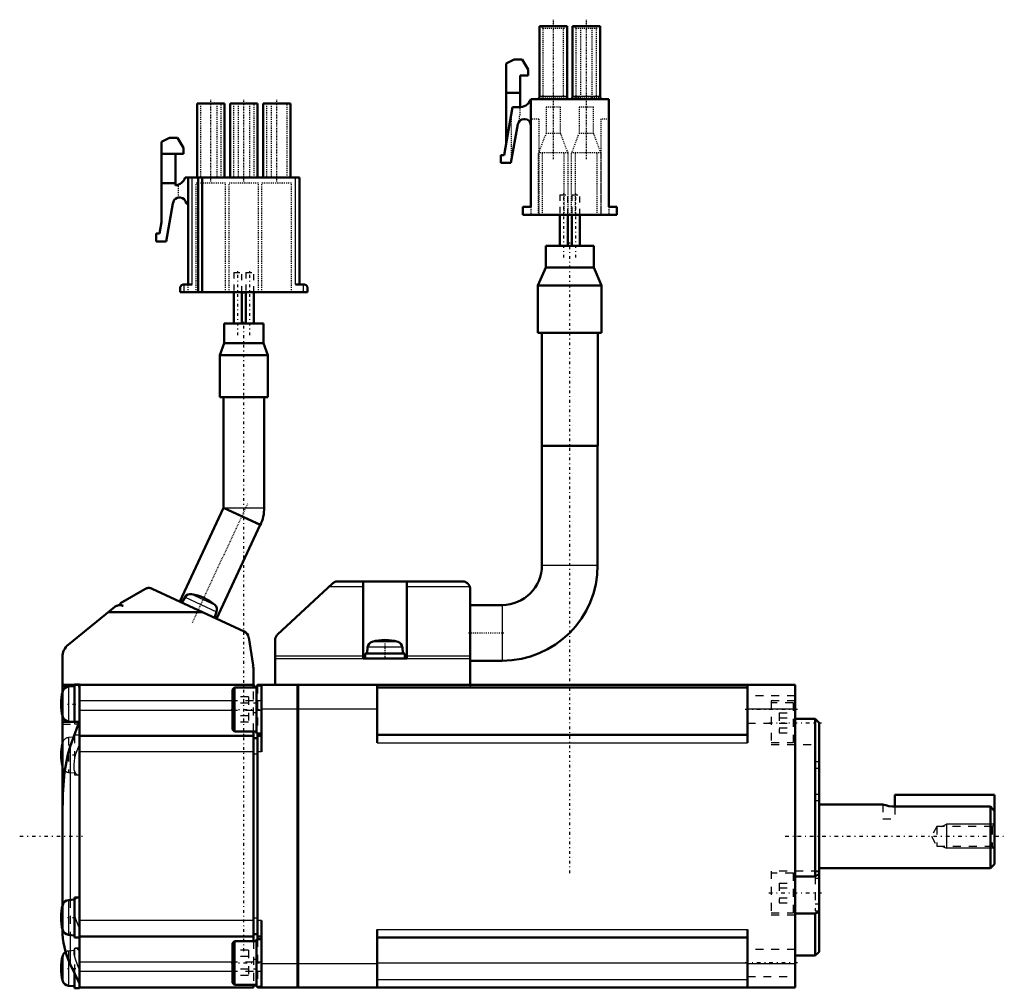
# Model space of a CAD drawing. Header units: millimetres. Extents: x -97 to 26, y -19 to 103.
import ezdxf

# ---------------------------------------------------------------- set-up
doc = ezdxf.new("R2010")
doc.units = ezdxf.units.MM
doc.linetypes.add('Center', pattern=[1.5, 0.45, -0.5, 0.05, -0.5])
doc.linetypes.add('Dashed', pattern=[2, 1, -1])
for name, color, linetype, lineweight in [('2d ConnectionPoints', 7, 'Continuous', 50), ('AM_0', 7, 'Continuous', 50), ('AM_4', 3, 'Continuous', 25), ('AM_5', 3, 'Continuous', 25), ('AM_7', 7, 'Center', 25), ('AM_9', 6, 'Dashed', 25)]:
    doc.layers.add(name, color=color, linetype=linetype, lineweight=lineweight)

# ---------------------------------------------------------------- blocks, each defined once
blk = doc.blocks.new('1_MHMF_Connector_9_Pin_A6_0_in_MSMF012L1S2_0')
at = {"layer": 'AM_0', "ltscale": 0.137076}
for p, q in [((-71.63, 92), (-75.08, 92)), ((-75.08, 92), (-75.08, 82.7)), ((-71.63, 92), (-71.63, 82.7)), ((-67.49, 92), (-70.94, 92)), ((-70.94, 92), (-70.94, 82.7)), ((-67.49, 92), (-67.49, 82.7)), ((-63.35, 92), (-66.8, 92)), ((-66.8, 92), (-66.8, 82.7)), ((-63.35, 92), (-63.35, 82.7)), ((-79.55, 87.2), (-78.55, 87.7)), ((-79.55, 77.12), (-79.55, 87.2)), ((-78.55, 87.7), (-77.55, 87.7)), ((-77.55, 87.7), (-76.8, 86.45)), ((-76.8, 85.7), (-79.55, 85.7)), ((-77.8, 81.71), (-77.8, 85.7)), ((-76.8, 86.45), (-76.8, 85.7)), ((-77.8, 82), (-79.55, 82)), ((-62.22, 82.7), (-76.57, 82.7)), ((-76.22, 69.3), (-76.22, 82.7)), ((-74.97, 68.3), (-74.97, 82.7)), ((-74.47, 68.3), (-74.47, 82.7)), ((-62.22, 69.3), (-62.22, 82.7)), ((-78.13, 79.45), (-78.97, 74.7)), ((-78.05, 79.68), (-78.13, 79.45)), ((-77.22, 80.2), (-77.34, 80.2)), ((-76.22, 79.45), (-76.47, 79.45)), ((-79.8, 75.7), (-79.55, 77.12)), ((-80.22, 75.7), (-79.8, 75.7)), ((-80.22, 74.7), (-80.22, 75.7)), ((-78.97, 74.7), (-80.22, 74.7)), ((-76.72, 69.3), (-75.72, 69.3)), ((-62.72, 69.3), (-61.72, 69.3)), ((-77.22, 68.3), (-77.22, 68.8)), ((-77.22, 68.3), (-61.22, 68.3)), ((-61.22, 68.8), (-61.22, 68.3))]:
    blk.add_line(p, q, dxfattribs=at)
for points in [[(-77.22, 68.8), (-77.21, 68.84), (-77.21, 68.88), (-77.2, 68.93), (-77.19, 68.97), (-77.17, 69.01), (-77.15, 69.05), (-77.13, 69.08), (-77.1, 69.12), (-77.07, 69.15), (-77.04, 69.18), (-77, 69.21), (-76.97, 69.23), (-76.93, 69.25), (-76.89, 69.27), (-76.85, 69.28), (-76.8, 69.29), (-76.76, 69.29), (-76.72, 69.3)], [(-61.72, 69.3), (-61.67, 69.29), (-61.63, 69.29), (-61.59, 69.28), (-61.55, 69.27), (-61.51, 69.25), (-61.47, 69.23), (-61.43, 69.21), (-61.4, 69.18), (-61.36, 69.15), (-61.33, 69.12), (-61.31, 69.08), (-61.28, 69.05), (-61.26, 69.01), (-61.25, 68.97), (-61.23, 68.93), (-61.22, 68.88), (-61.22, 68.84), (-61.22, 68.8)]]:
    blk.add_lwpolyline(points, dxfattribs=at)
for centre, radius, start, end in [((-78.02, 83.25), 1.55, 277.9881, 339.2164), ((-77.34, 79.45), 0.75, 90, 162.056), ((-77.22, 79.45), 0.75, 360, 90)]:
    blk.add_arc(centre, radius, start, end, dxfattribs=at)
at = {"layer": 'AM_4', "ltscale": 0.137076}
for p, q in [((-75.72, 69.3), (-75.72, 82.7)), ((-62.72, 69.3), (-62.72, 82.7)), ((-76.72, 68.3), (-76.72, 69.3)), ((-61.72, 68.3), (-61.72, 69.3))]:
    blk.add_line(p, q, dxfattribs=at)
at = {"layer": 'AM_7', "ltscale": 0.137076}
for p, q in [((-73.36, 82.23), (-73.36, 92.46)), ((-69.22, 82.23), (-69.22, 92.46)), ((-65.08, 82.23), (-65.08, 92.46))]:
    blk.add_line(p, q, dxfattribs=at)
at = {"layer": 'AM_9', "ltscale": 0.137076}
for p, q in [((-74.66, 92), (-74.66, 82.7)), ((-72.63, 92), (-72.63, 82.7)), ((-72.06, 82.7), (-72.06, 92)), ((-70.52, 92), (-70.52, 82.7)), ((-69.94, 92), (-69.94, 82.7)), ((-68.49, 92), (-68.49, 82.7)), ((-67.92, 82.7), (-67.92, 92)), ((-66.38, 92), (-66.38, 82.7)), ((-65.8, 92), (-65.8, 82.7)), ((-63.78, 82.7), (-63.78, 92)), ((-77.42, 80.19), (-77.42, 81.82)), ((-71.52, 82), (-75.22, 82)), ((-75.22, 68.3), (-75.22, 82)), ((-71.52, 68.3), (-71.52, 82)), ((-67.38, 82), (-71.08, 82)), ((-71.08, 68.3), (-71.08, 82)), ((-67.38, 68.3), (-67.38, 82)), ((-63.24, 82), (-66.94, 82)), ((-66.94, 68.3), (-66.94, 82)), ((-63.24, 68.3), (-63.24, 82)), ((-76.22, 68.3), (-76.22, 69.3))]:
    blk.add_line(p, q, dxfattribs=at)
blk = doc.blocks.new('2_Cable_Brake_Top_02_CE01_MSMF_0_in_MSMF012L1S2_0')
at = {"layer": 'AM_0', "ltscale": 0.760554}
for p, q in [((-70.47, 68.3), (-70.47, 64.4)), ((-69.47, 64.4), (-69.47, 68.3)), ((-68.97, 68.3), (-68.97, 64.4)), ((-67.97, 64.4), (-67.97, 68.3)), ((-71.69, 64.4), (-71.69, 61.9)), ((-66.74, 64.4), (-71.69, 64.4)), ((-66.74, 61.9), (-66.74, 64.4)), ((-71.69, 61.9), (-72.22, 60.4)), ((-66.74, 61.9), (-71.69, 61.9)), ((-66.22, 60.4), (-66.74, 61.9)), ((-72.22, 60.4), (-72.22, 55.15)), ((-66.22, 60.4), (-72.22, 60.4)), ((-66.22, 55.15), (-66.22, 60.4)), ((-66.22, 55.15), (-72.22, 55.15)), ((-71.77, 55.15), (-71.77, 41.25)), ((-66.67, 41.25), (-66.67, 55.15)), ((-71.77, 41.24), (-67.15, 39.08))]:
    blk.add_line(p, q, dxfattribs=at)
blk.add_arc((-71.8, 41.25), 5.14, 335, 360, dxfattribs=at)
at = {"layer": 'AM_4', "ltscale": 0.760554}
blk.add_line((-71.77, 41.25), (-66.67, 41.25), dxfattribs=at)
at = {"layer": 'AM_7', "ltscale": 0.760554}
for p, q in [((-69.97, 62.92), (-69.97, 71.17)), ((-68.47, 62.92), (-68.47, 71.17)), ((-69.22, -14.42), (-69.22, 64.86))]:
    blk.add_line(p, q, dxfattribs=at)
at = {"layer": 'AM_9', "ltscale": 0.760554}
for p, q in [((-70.47, 70.8), (-70.47, 68.3)), ((-70.47, 70.8), (-69.47, 70.8)), ((-69.47, 68.3), (-69.47, 70.8)), ((-68.97, 70.8), (-68.97, 68.3)), ((-68.97, 70.8), (-67.97, 70.8)), ((-67.97, 68.3), (-67.97, 70.8))]:
    blk.add_line(p, q, dxfattribs=at)
blk.add_arc((-71.8, 41.25), 0.035, 335, 360, dxfattribs=at)
blk = doc.blocks.new('3_Cable_Brake_Top_02_CE02_MSMF_0_in_MSMF012L1S2_0')
at = {"layer": 'AM_0', "ltscale": 0.158151}
for p, q in [((-71.77, 41.25), (-77.26, 29.47)), ((-71.77, 41.25), (-67.14, 39.09)), ((-72.64, 27.31), (-67.15, 39.08)), ((-81.66, 31.04), (-84.69, 29.25)), ((-69.17, 25.7), (-80.73, 31.08)), ((-76.6, 30.02), (-76.99, 29.34)), ((-85.42, 28.79), (-91.26, 24.04)), ((-84.69, 29.07), (-84.37, 28.92)), ((-74.44, 28.15), (-86.21, 28.15)), ((-72.91, 27.44), (-72.64, 28.18)), ((-68.03, 21.48), (-68.61, 24.95)), ((-92, 22.49), (-92, 19)), ((-68, 21.29), (-68.17, 21.37)), ((-68, 19), (-68, 21.29)), ((-92, 19), (-68, 19))]:
    blk.add_line(p, q, dxfattribs=at)
for points in [[(-80.73, 31.08), (-80.81, 31.12), (-80.89, 31.14), (-80.97, 31.16), (-81.06, 31.17), (-81.15, 31.18), (-81.24, 31.17), (-81.32, 31.16), (-81.41, 31.14), (-81.49, 31.12), (-81.57, 31.08), (-81.65, 31.04), (-81.66, 31.04)], [(-84.37, 28.92), (-84.45, 28.95), (-84.53, 28.98), (-84.62, 29), (-84.7, 29.01), (-84.79, 29.01), (-84.88, 29.01), (-84.97, 29), (-85.05, 28.98), (-85.13, 28.95), (-85.21, 28.92), (-85.29, 28.88), (-85.37, 28.83), (-85.42, 28.79)], [(-84.69, 29.25), (-84.7, 29.24), (-84.71, 29.23), (-84.71, 29.23), (-84.72, 29.22), (-84.73, 29.22), (-84.73, 29.21), (-84.73, 29.2), (-84.74, 29.19), (-84.74, 29.18), (-84.74, 29.18), (-84.74, 29.17), (-84.74, 29.16), (-84.74, 29.15), (-84.74, 29.14), (-84.74, 29.13), (-84.74, 29.12), (-84.73, 29.12), (-84.73, 29.11), (-84.72, 29.1), (-84.72, 29.09), (-84.71, 29.09), (-84.71, 29.08), (-84.7, 29.08), (-84.69, 29.07), (-84.69, 29.07)]]:
    blk.add_lwpolyline(points, dxfattribs=at)
for centre, radius, start, end in [((-75.9, 29.62), 0.8, 80.4422, 150), ((-76.77, 24.49), 6, 49.5578, 80.443), ((-73.39, 28.45), 0.8, 340, 49.5578), ((-69.6, 24.79), 1, 9.439, 65), ((-90, 22.49), 2, 129.1144, 180), ((-68.13, 21.46), 0.1, 245, 9.439)]:
    blk.add_arc(centre, radius, start, end, dxfattribs=at)
at = {"layer": 'AM_4', "ltscale": 0.158151}
for p, q in [((-76.6, 30.02), (-72.64, 28.18)), ((-75.77, 30.41), (-72.87, 29.06))]:
    blk.add_line(p, q, dxfattribs=at)
at = {"layer": 'AM_7', "ltscale": 0.158151}
blk.add_line((-75.68, 26.83), (-68.73, 41.74), dxfattribs=at)
at = {"layer": 'AM_9', "ltscale": 0.158151}
blk.add_line((-67.15, 39.08), (-67.14, 39.09), dxfattribs=at)
blk = doc.blocks.new('4_Motor_Connector_2_0_in_MSMF012L1S2_0')
at = {"layer": 'AM_0', "ltscale": 0.121926}
for p, q in [((-28.64, 101.74), (-32.1, 101.74)), ((-32.1, 92.94), (-32.1, 101.74)), ((-28.64, 101.74), (-28.64, 92.84)), ((-27.95, 92.84), (-27.95, 101.74)), ((-24.5, 101.74), (-27.95, 101.74)), ((-24.5, 101.74), (-24.5, 92.94)), ((-36.28, 97.04), (-35.28, 97.54)), ((-36.28, 87.04), (-36.28, 97.04)), ((-35.28, 97.54), (-34.28, 97.54)), ((-34.28, 97.54), (-33.53, 96.29)), ((-34.53, 91.54), (-34.53, 95.54)), ((-33.53, 95.54), (-34.53, 95.54)), ((-33.53, 96.29), (-33.53, 95.54)), ((-34.53, 93.34), (-36.28, 93.34)), ((-36.53, 85.54), (-35.48, 91.54)), ((-35.48, 91.54), (-34.75, 91.54)), ((-23.4, 92.54), (-33.2, 92.54)), ((-33.2, 79.04), (-33.2, 92.54)), ((-32.39, 92.55), (-32.39, 92.54)), ((-28.44, 92.55), (-32.39, 92.55)), ((-24.2, 92.55), (-28.16, 92.55)), ((-24.2, 92.55), (-24.2, 92.54)), ((-23.4, 79.04), (-23.4, 92.54)), ((-34.81, 89.42), (-35.7, 84.54)), ((-33.95, 90.04), (-34.07, 90.04)), ((-36.27, 87.04), (-36.28, 87.04)), ((-36.95, 85.54), (-36.53, 85.54)), ((-36.95, 84.54), (-36.95, 85.54)), ((-35.7, 84.54), (-36.95, 84.54)), ((-33.2, 79.04), (-34.2, 79.04)), ((-34.2, 79.04), (-34.2, 78.04)), ((-22.4, 78.04), (-34.2, 78.04)), ((-22.4, 79.04), (-23.4, 79.04)), ((-22.4, 79.04), (-22.4, 78.04))]:
    blk.add_line(p, q, dxfattribs=at)
for points in [[(-32.39, 92.55), (-32.36, 92.56), (-32.33, 92.58), (-32.3, 92.59), (-32.27, 92.61), (-32.24, 92.63), (-32.22, 92.66), (-32.19, 92.68), (-32.17, 92.71), (-32.15, 92.74), (-32.14, 92.77), (-32.12, 92.8), (-32.11, 92.84), (-32.11, 92.87), (-32.1, 92.9), (-32.1, 92.94)], [(-28.64, 92.84), (-28.63, 92.75), (-28.6, 92.67), (-28.52, 92.59), (-28.44, 92.55)], [(-28.16, 92.55), (-28.04, 92.62), (-27.99, 92.7), (-27.96, 92.79), (-27.95, 92.84)], [(-24.5, 92.94), (-24.5, 92.9), (-24.49, 92.87), (-24.49, 92.83), (-24.48, 92.8), (-24.46, 92.77), (-24.45, 92.74), (-24.43, 92.71), (-24.41, 92.68), (-24.38, 92.65), (-24.36, 92.63), (-24.33, 92.61), (-24.3, 92.59), (-24.27, 92.57), (-24.24, 92.56), (-24.2, 92.55)], [(-24.2, 92.55), (-24.17, 92.54), (-24.14, 92.54), (-24.1, 92.54), (-24.1, 92.54)]]:
    blk.add_lwpolyline(points, dxfattribs=at)
for centre, radius, start, end in [((-34.65, 93.08), 1.55, 266.3067, 339.3437), ((-28.34, 92.84), 0.3, 252.4099, 270), ((-28.25, 92.84), 0.3, 270, 287.5901), ((-34.07, 89.29), 0.75, 90, 169.6955), ((-33.95, 89.29), 0.75, 0, 90)]:
    blk.add_arc(centre, radius, start, end, dxfattribs=at)
at = {"layer": 'AM_4', "ltscale": 0.121926}
for p, q in [((-32.1, 92.94), (-28.64, 92.94)), ((-27.95, 92.94), (-24.5, 92.94))]:
    blk.add_line(p, q, dxfattribs=at)
at = {"layer": 'AM_7', "ltscale": 0.121926}
for p, q in [((-30.37, 102.53), (-30.37, 85.01)), ((-26.23, 102.53), (-26.23, 85.01))]:
    blk.add_line(p, q, dxfattribs=at)
at = {"layer": 'AM_9', "ltscale": 0.121926}
for p, q in [((-31.97, 101.74), (-31.67, 101.44)), ((-31.67, 101.44), (-31.67, 92.54)), ((-29.07, 101.44), (-31.67, 101.44)), ((-29.07, 101.44), (-28.77, 101.74)), ((-29.07, 92.54), (-29.07, 101.44)), ((-27.83, 101.74), (-27.53, 101.44)), ((-27.53, 101.44), (-27.53, 92.54)), ((-24.93, 101.44), (-27.53, 101.44)), ((-26.95, 101.74), (-26.95, 92.84)), ((-25.5, 92.84), (-25.5, 101.74)), ((-24.93, 101.44), (-24.63, 101.74)), ((-24.93, 92.54), (-24.93, 101.44)), ((-32.11, 92.84), (-28.64, 92.84)), ((-27.96, 92.78), (-26.95, 92.78)), ((-27.95, 92.84), (-24.49, 92.84)), ((-25.51, 92.82), (-25.5, 92.84)), ((-25.51, 92.82), (-24.48, 92.82)), ((-34.53, 90.54), (-34.53, 91.54)), ((-29.46, 91.54), (-31.28, 91.54)), ((-31.28, 91.54), (-31.28, 88.26)), ((-29.46, 88.26), (-29.46, 91.54)), ((-25.32, 91.54), (-27.14, 91.54)), ((-27.14, 91.54), (-27.14, 88.26)), ((-25.32, 88.26), (-25.32, 91.54)), ((-35.6, 85.09), (-35.6, 90.84)), ((-34.6, 89.82), (-34.6, 90.54)), ((-34.53, 90.54), (-34.6, 90.54)), ((-32.2, 90.04), (-33.2, 90.04)), ((-32.2, 90.04), (-32.2, 78.04)), ((-23.4, 90.04), (-24.4, 90.04)), ((-24.4, 90.04), (-24.4, 78.04)), ((-31.28, 88.26), (-32.22, 85.81)), ((-29.46, 88.26), (-31.28, 88.26)), ((-28.52, 85.81), (-29.46, 88.26)), ((-27.14, 88.26), (-28.08, 85.81)), ((-25.32, 88.26), (-27.14, 88.26)), ((-24.38, 85.81), (-25.32, 88.26)), ((-32.22, 78.04), (-32.22, 85.81)), ((-28.52, 85.81), (-32.22, 85.81)), ((-31.72, 78.04), (-31.72, 85.81)), ((-29.02, 78.04), (-29.02, 85.81)), ((-28.52, 78.04), (-28.52, 85.81)), ((-28.08, 78.04), (-28.08, 85.81)), ((-24.38, 85.81), (-28.08, 85.81)), ((-27.58, 78.04), (-27.58, 85.81)), ((-24.88, 78.04), (-24.88, 85.81)), ((-24.38, 78.04), (-24.38, 85.81)), ((-33.2, 79.04), (-33.2, 78.04)), ((-23.4, 79.04), (-23.4, 78.04))]:
    blk.add_line(p, q, dxfattribs=at)
for points in [[(-26.95, 92.78), (-26.95, 92.76), (-26.96, 92.73), (-26.96, 92.71), (-26.96, 92.69), (-26.97, 92.66), (-26.98, 92.64), (-26.98, 92.62), (-26.99, 92.61), (-27, 92.59), (-27.01, 92.58), (-27.02, 92.56), (-27.03, 92.55), (-27.04, 92.55), (-27.05, 92.54), (-27.06, 92.54), (-27.07, 92.54)], [(-26.95, 92.84), (-26.95, 92.81), (-26.95, 92.79), (-26.95, 92.78)], [(-25.38, 92.54), (-25.39, 92.54), (-25.4, 92.54), (-25.41, 92.55), (-25.42, 92.56), (-25.43, 92.57), (-25.44, 92.58), (-25.45, 92.59), (-25.46, 92.61), (-25.47, 92.63), (-25.48, 92.64), (-25.48, 92.67), (-25.49, 92.69), (-25.49, 92.71), (-25.5, 92.73), (-25.5, 92.76), (-25.5, 92.79), (-25.5, 92.81), (-25.51, 92.82)], [(-28.44, 92.55), (-28.46, 92.56), (-28.48, 92.57), (-28.51, 92.58), (-28.53, 92.6), (-28.55, 92.62), (-28.57, 92.64), (-28.58, 92.66), (-28.58, 92.66)], [(-28.11, 92.58), (-28.13, 92.56), (-28.16, 92.55), (-28.16, 92.55)]]:
    blk.add_lwpolyline(points, dxfattribs=at)
blk = doc.blocks.new('5_Cable_Motor_Top_02_MSMF_0_in_MSMF012L1S2_0')
at = {"layer": 'AM_0', "ltscale": 0.762336}
for p, q in [((-29.5498, 78.0374), (-29.5498, 74.1373)), ((-28.5498, 74.1373), (-28.5498, 78.0374)), ((-28.0498, 78.0374), (-28.0498, 74.1373)), ((-27.0498, 74.1373), (-27.0498, 78.0374)), ((-31.2983, 74.1373), (-31.2983, 71.4078)), ((-25.3013, 74.1373), (-31.2983, 74.1373)), ((-25.3013, 71.4078), (-25.3013, 74.1373)), ((-31.2983, 71.4078), (-32.2994, 69.1374)), ((-25.3013, 71.4078), (-31.2983, 71.4078)), ((-24.3002, 69.1374), (-25.3013, 71.4078)), ((-32.2994, 69.1374), (-32.2994, 63.2078)), ((-24.3002, 69.1374), (-32.2994, 69.1374)), ((-24.3002, 63.2078), (-24.3002, 69.1374)), ((-24.3002, 63.2078), (-32.2994, 63.2078)), ((-31.8, 63.2078), (-31.8, 49.0312)), ((-24.7996, 49.0312), (-24.7996, 63.2078)), ((-31.8, 49.0312), (-24.7996, 49.0312))]:
    blk.add_line(p, q, dxfattribs=at)
at = {"layer": 'AM_7', "ltscale": 0.762336}
for p, q in [((-29.0498, 72.6624), (-29.0498, 80.9124)), ((-27.5498, 72.6624), (-27.5498, 80.9124)), ((-28.2998, -4.6291), (-28.2998, 74.6838))]:
    blk.add_line(p, q, dxfattribs=at)
at = {"layer": 'AM_9', "ltscale": 0.762336}
for p, q in [((-29.5498, 80.5374), (-29.5498, 78.0374)), ((-29.5498, 80.5374), (-28.5498, 80.5374)), ((-28.5498, 78.0374), (-28.5498, 80.5374)), ((-28.0498, 80.5374), (-28.0498, 78.0374)), ((-28.0498, 80.5374), (-27.0498, 80.5374)), ((-27.0498, 78.0374), (-27.0498, 80.5374))]:
    blk.add_line(p, q, dxfattribs=at)
blk = doc.blocks.new('6_Cable_Motor_Bottom_02_CM2_MSMF_0_in_MSMF012L1S2_0')
at = {"layer": 'AM_0', "ltscale": 0.304212}
for p, q in [((-31.8, 49.03), (-31.8, 34.03)), ((-31.8, 49.03), (-24.8, 49.03)), ((-24.8, 34.03), (-24.8, 49.03)), ((-64.98, 25.32), (-58.09, 31.73)), ((-57.41, 32), (-41.8, 32)), ((-54.25, 31.78), (-54.25, 22.3)), ((-48.75, 22.3), (-48.75, 31.78)), ((-40.8, 31), (-40.8, 19)), ((-36.8, 29.03), (-40.8, 29.03)), ((-65.3, 24.58), (-65.3, 19)), ((-53.68, 23.72), (-53.75, 22.94)), ((-49.25, 22.94), (-49.32, 23.72)), ((-54.25, 22.3), (-48.75, 22.3)), ((-54, 22.94), (-54, 22.3)), ((-49, 22.94), (-54, 22.94)), ((-49, 22.3), (-49, 22.94)), ((-40.8, 22.03), (-36.8, 22.03)), ((-62.5, 19), (-62.4, 19))]:
    blk.add_line(p, q, dxfattribs=at)
for points in [[(-57.41, 32), (-57.49, 32), (-57.58, 31.98), (-57.67, 31.97), (-57.75, 31.94), (-57.83, 31.91), (-57.91, 31.87), (-57.98, 31.82), (-58.05, 31.77), (-58.09, 31.73)], [(-54.18, 32), (-54.23, 31.95), (-54.25, 31.78)], [(-48.75, 31.78), (-48.76, 31.94), (-48.82, 32)], [(-40.86, 31.34), (-40.89, 31.42), (-40.93, 31.5), (-40.98, 31.57), (-41.03, 31.64), (-41.09, 31.7), (-41.15, 31.76), (-41.22, 31.82), (-41.3, 31.86), (-41.37, 31.9), (-41.45, 31.94), (-41.54, 31.97), (-41.62, 31.98), (-41.71, 32), (-41.8, 32), (-41.8, 32)], [(-40.86, 31.34), (-40.83, 31.26), (-40.81, 31.17), (-40.8, 31.08), (-40.8, 31)], [(-65.3, 24.58), (-65.3, 24.67), (-65.28, 24.76), (-65.27, 24.84), (-65.24, 24.93), (-65.21, 25.01), (-65.17, 25.08), (-65.12, 25.16), (-65.07, 25.23), (-65.01, 25.29), (-64.98, 25.32)]]:
    blk.add_lwpolyline(points, dxfattribs=at)
for centre, radius, start, end in [((-36.8, 34.03), 12, 270, 0), ((-36.8, 34.03), 5, 270, 0), ((-52.88, 23.65), 0.8, 105.4427, 175), ((-51.5, 18.64), 6, 74.5573, 105.4427), ((-50.12, 23.65), 0.8, 5, 74.5573)]:
    blk.add_arc(centre, radius, start, end, dxfattribs=at)
at = {"layer": 'AM_4', "ltscale": 0.304212}
for p, q in [((-31.8, 34.03), (-24.8, 34.03)), ((-58.51, 31.34), (-54.25, 31.34)), ((-48.75, 31.34), (-40.86, 31.34)), ((-36.8, 29.03), (-36.8, 22.03)), ((-49.32, 23.72), (-53.68, 23.72)), ((-49.9, 24.42), (-53.1, 24.42)), ((-65.3, 22.66), (-54.25, 22.66)), ((-65.3, 22.33), (-54.25, 22.33)), ((-48.75, 22.66), (-40.8, 22.66)), ((-48.75, 22.33), (-40.8, 22.33))]:
    blk.add_line(p, q, dxfattribs=at)
at = {"layer": 'AM_7', "ltscale": 0.304212}
for p, q in [((-51.5, 24.76), (-51.5, 22.18)), ((-41, 25.53), (-36.6, 25.53))]:
    blk.add_line(p, q, dxfattribs=at)
blk = doc.blocks.new('7_MSMF01NoWith_key_b_0_in_MSMF012L1S2_0')
at = {"layer": 'AM_0'}
for p, q in [((-92, 18.03), (-92, 19)), ((-90.47, 18.85), (-91.25, 18.78)), ((-90.47, 19), (-90.47, 14.38)), ((-89.83, 19), (-89.83, -19.1)), ((-70.39, 18.66), (-70.64, 18.41)), ((-67.64, 18.66), (-70.39, 18.66)), ((-70.39, 18.66), (-70.39, 13.16)), ((-68, 18.66), (-68, 19)), ((-67.64, 18.7), (-68, 18.7)), ((-67, 18.91), (-67.64, 18.91)), ((-67.64, 18.91), (-67.64, 12.91)), ((-67.5, 18.91), (-67.5, 19)), ((-62.5, 19), (-67.5, 19)), ((-67, 10.6), (-67, 19)), ((-62.5, -19), (-62.5, 19)), ((-62.4, 18.95), (-62.5, 18.95)), ((-62.4, -19), (-62.4, 19)), ((-62.4, 19), (0, 19)), ((-52.5, 11.71), (-52.5, 19)), ((-52.5, 18.68), (-6, 18.68)), ((-6, 11.71), (-6, 19)), ((0, 19), (0, -19)), ((-70.64, 18.41), (-70.64, 13.41)), ((-92, 15.17), (-92, -8.77)), ((-92, 14.38), (-89.89, 14.38)), ((-91.25, 14.42), (-90.78, 14.38)), ((-89.89, 14.38), (-91.01, 11.26)), ((0, 14.75), (2.5, 14.75)), ((2.5, 14.75), (3, 14.24)), ((2.5, 14.75), (2.5, -5.04)), ((3, 14.24), (3, -14.5)), ((-68, 12.6), (-89.83, 12.6)), ((-70.64, 13.41), (-70.39, 13.16)), ((-70.39, 13.16), (-67.64, 13.16)), ((-68, 13.16), (-68, -13.16)), ((-67.64, 12.91), (-67, 12.91)), ((-67.5, 12.91), (-67.5, -12.91)), ((-67, 12.6), (-67.5, 12.6)), ((-52.5, 12.71), (-6, 12.71)), ((-67.5, 12.3), (-68, 12.3)), ((12.5, 5.2), (12.5, 3.71)), ((12.5, 5.2), (25, 5.2)), ((25, 5.2), (25, -3.5)), ((11.02, 4), (3, 4)), ((12.5, 3.71), (24.5, 3.71)), ((24.5, 3.71), (25, 3.16)), ((24.5, 3.71), (24.5, -4)), ((24.5, -4), (25, -3.5)), ((3, -4.74), (2.5, -5.04)), ((3, -4), (24.5, -4)), ((2.5, -5.04), (0, -5.04)), ((-90.47, -7.95), (-91.25, -8.02)), ((-89.83, -7.7), (-90.47, -7.7)), ((-90.47, -7.7), (-90.47, -12.7)), ((-89.94, -7.65), (-89.83, -7.66)), ((0, -9.72), (2.5, -9.72)), ((2.5, -9.72), (3, -9.5)), ((2.5, -9.72), (2.5, -15)), ((-67, -19), (-67, -10.6)), ((-92, -11.63), (-92, -11.72)), ((-67.5, -12.3), (-68, -12.3)), ((-52.5, -19), (-52.5, -11.71)), ((-6, -19), (-6, -11.71)), ((-91.25, -12.38), (-90.47, -12.45)), ((-90.47, -12.7), (-89.83, -12.7)), ((-68, -12.6), (-89.83, -12.6)), ((-70.39, -13.16), (-70.64, -13.41)), ((-70.64, -13.41), (-70.64, -18.41)), ((-67.64, -13.16), (-70.39, -13.16)), ((-70.39, -13.16), (-70.39, -18.66)), ((-67, -12.91), (-67.64, -12.91)), ((-67.64, -12.91), (-67.64, -18.91)), ((-67, -12.6), (-67.5, -12.6)), ((-52.5, -12.71), (-6, -12.71)), ((2.5, -15), (3, -14.5)), ((-91.01, -16.06), (-89.83, -18.5)), ((0, -15), (2.5, -15)), ((-90.47, -17.17), (-90.47, -19.1)), ((-70.64, -18.41), (-70.39, -18.66)), ((-91.25, -18.78), (-90.47, -18.85)), ((-90.47, -19.1), (-89.83, -19.1)), ((-68, -19), (-89.83, -19)), ((-70.39, -18.66), (-67.64, -18.66)), ((-68, -19), (-68, -18.66)), ((-67.64, -18.7), (-68, -18.7)), ((-67.64, -18.91), (-67, -18.91)), ((-67.5, -19), (-67.5, -18.91)), ((-62.5, -19), (-67.5, -19)), ((-62.4, -18.95), (-62.5, -18.95)), ((-62.4, -19), (0, -19))]:
    blk.add_line(p, q, dxfattribs=at)
for points in [[(-91.01, 11.26), (-91.31, 10.24), (-91.74, 8.06), (-91.96, 5.28), (-92, 2.48)], [(11, 4), (11.01, 4), (11.12, 3.96), (11.37, 3.88), (11.76, 3.78), (12.24, 3.72), (12.5, 3.71)], [(-90.14, -7.7), (-90.14, -7.7), (-89.94, -7.65)]]:
    blk.add_lwpolyline(points, dxfattribs=at)
for centre, radius, start, end in [((-91.18, 17.98), 0.8, 95, 164.5573), ((-86.17, 16.6), 6, 164.5573, 195.4427), ((-91.18, 15.22), 0.8, 195.4427, 265), ((-86.17, 10.2), 6, 166.26, 193.74), ((-86.17, -10.2), 6, 164.5573, 195.4427), ((-91.18, -8.82), 0.8, 95, 164.5573), ((-82, -11.72), 10, 180, 205.7268), ((-91.18, -11.58), 0.8, 195.4427, 265), ((-91.18, -15.22), 0.8, 121.0098, 164.5573), ((-86.17, -16.6), 6, 164.5573, 195.4427), ((-91.18, -17.98), 0.8, 195.4427, 265)]:
    blk.add_arc(centre, radius, start, end, dxfattribs=at)
at = {"layer": 'AM_4'}
for p, q in [((-91.25, 18.78), (-91.25, 14.42)), ((-91.96, 18.2), (-91.96, 15)), ((-70.64, 17), (-89.83, 17)), ((-70.64, 15.8), (-89.83, 15.8)), ((-67, 16), (-62.5, 16)), ((-62.4, 15.95), (-62.5, 15.95)), ((-62.4, 16), (-52.5, 16)), ((-6, 16), (0, 16)), ((-91.01, 11.26), (-91.01, -8)), ((-52.5, 11.71), (-6, 11.71)), ((-68, 10.6), (-89.83, 10.6)), ((-67.5, 10.3), (-68, 10.3)), ((-67, 10.6), (-67.5, 10.6)), ((-91.96, -8.6), (-91.96, -11.8)), ((-91.25, -8.02), (-91.25, -12.38)), ((-68, -10.6), (-89.83, -10.6)), ((-67.5, -10.3), (-68, -10.3)), ((-67, -10.6), (-67.5, -10.6)), ((-52.5, -11.71), (-6, -11.71)), ((-91.01, -12.4), (-91.01, -16.06)), ((-91.96, -15), (-91.96, -18.2)), ((-91.25, -15.51), (-91.25, -18.78)), ((-70.64, -15.8), (-89.83, -15.8)), ((-67, -16), (-62.5, -16)), ((-62.4, -15.95), (-62.5, -15.95)), ((-62.4, -16), (-52.5, -16)), ((-52.5, -15.91), (-6, -15.91)), ((-6, -16), (0, -16)), ((-70.64, -17), (-89.83, -17)), ((-52.5, -18), (-6, -18))]:
    blk.add_line(p, q, dxfattribs=at)
at = {"layer": 'AM_5'}
for p, q in [((18.4, 1.23), (19, 1.5)), ((25, 1.5), (19, 1.5)), ((19, 1.5), (19, -1.5)), ((18.4, -1.23), (19, -1.5)), ((25, -1.5), (19, -1.5))]:
    blk.add_line(p, q, dxfattribs=at)
at = {"layer": 'AM_7'}
for p, q in [((-92.29, 16.6), (-89.71, 16.6)), ((-70.82, 15.91), (-66.82, 15.91)), ((0.3, 15.91), (-6.3, 15.91)), ((-3.3, 14.25), (3.3, 14.25)), ((-92.29, 10.2), (-89.71, 10.2)), ((-97.36, 0), (-89.47, 0)), ((-1.25, 0), (26.25, 0)), ((-3.3, -7.13), (3.3, -7.13)), ((-92.29, -10.2), (-89.71, -10.2)), ((-70.82, -15.91), (-66.82, -15.91)), ((0.3, -15.91), (-6.3, -15.91)), ((-92.29, -16.6), (-89.71, -16.6))]:
    blk.add_line(p, q, dxfattribs=at)
at = {"layer": 'AM_9'}
for p, q in [((-92, 18.81), (-89.83, 18.81)), ((-89.83, 19.1), (-90.47, 19.1)), ((-90.47, 19.1), (-90.47, 19)), ((-89.83, 19.1), (-89.83, 19)), ((-68, 13.16), (-68, 18.66)), ((-67.5, 18.7), (-67.64, 18.7)), ((-67.5, 18.91), (-67.5, 12.91)), ((-92, 15.17), (-92, 18.03)), ((-68.64, 17.51), (-70.64, 17.51)), ((-68.64, 17.51), (-68.64, 14.31)), ((0, 17.61), (-6, 17.61)), ((-68, 17), (-70.64, 17)), ((-68.64, 16.71), (-70.64, 16.71)), ((-67.5, 16.7), (-68, 16.7)), ((-67, 17), (-67.5, 17)), ((0, 17), (-3, 17)), ((-3, 17), (-3, 11.5)), ((-0.25, 16.75), (-3, 16.75)), ((0, 16.5), (-0.25, 16.75)), ((-0.25, 16.75), (-0.25, 11.75)), ((-68, 15.8), (-70.64, 15.8)), ((-68.64, 15.11), (-70.64, 15.11)), ((-67.5, 15.5), (-68, 15.5)), ((-67, 15.8), (-67.5, 15.8)), ((-2, 15.5), (0, 15.5)), ((-2, 15.5), (-2, 13)), ((-2, 14.87), (0, 14.87)), ((-92, 14.05), (-89.83, 14.05)), ((-91.01, 11.26), (-89.89, 14.38)), ((-90.78, 14.38), (-90.47, 14.35)), ((-90.47, 14.38), (-90.47, 14.1)), ((-90.47, 14.1), (-89.83, 14.1)), ((-89.89, 14.38), (-89.83, 14.53)), ((-68.64, 14.31), (-70.64, 14.31)), ((-6, 14.21), (0, 14.21)), ((-2, 13.63), (0, 13.63)), ((-90.47, 12.45), (-91.25, 12.38)), ((-91.25, 12.38), (-91.25, 8.02)), ((-89.83, 12.7), (-90.47, 12.7)), ((-90.47, 12.7), (-90.47, 9.83)), ((-2, 13), (0, 13)), ((-91.96, 11.8), (-91.96, 8.6)), ((-3, 11.75), (-0.25, 11.75)), ((-3, 11.5), (3, 11.5)), ((-0.25, 11.75), (0, 12)), ((3, 9.36), (2.5, 9.36)), ((-91.25, 8.02), (-90.47, 7.95)), ((-90.47, 8.14), (-90.47, 7.7)), ((-90.47, 7.7), (-89.83, 7.7)), ((-89.94, 7.65), (-89.83, 7.66)), ((-89.93, 7.65), (-89.83, 7.65)), ((3, 8.5), (2.5, 8.5)), ((3, 5.25), (2.5, 5.25)), ((3, 4.45), (2.5, 4.45)), ((11, 4), (11, 2.2)), ((12.5, 3.71), (12.5, 2.2)), ((11, 2.2), (12.5, 2.2)), ((25, 1.5), (24.73, 1.23)), ((17.8, 1.23), (17.09, 0)), ((17.09, 0), (17.8, -1.23)), ((24.73, 1.23), (17.8, 1.23)), ((17.8, 1.23), (17.8, -1.23)), ((24.73, 1.23), (24.73, -1.23)), ((17.8, -1.23), (24.73, -1.23)), ((24.73, -1.23), (25, -1.5)), ((3, -4.37), (-3, -4.37)), ((-3, -4.37), (-3, -9.87)), ((-0.25, -4.62), (-3, -4.62)), ((0, -4.87), (-0.25, -4.62)), ((-0.25, -4.62), (-0.25, -9.62)), ((2.5, -4.45), (3, -4.45)), ((-2, -5.88), (0, -5.88)), ((-2, -5.88), (-2, -8.37)), ((2.5, -5.04), (2.5, -9.36)), ((2.5, -5.25), (3, -5.25)), ((-2, -6.5), (0, -6.5)), ((-91.01, -8), (-91.01, -12.4)), ((-90.48, -8.15), (-90.41, -7.98)), ((-89.83, -7.65), (-89.93, -7.65)), ((-2, -7.75), (0, -7.75)), ((-2, -8.37), (0, -8.37)), ((2.5, -8.5), (3, -8.5)), ((-92, -8.77), (-92, -11.63)), ((-3, -9.62), (-0.25, -9.62)), ((-3, -9.87), (0, -9.87)), ((-0.25, -9.62), (0, -9.37)), ((2.5, -9.36), (3, -9.36)), ((-68, -13.16), (-68, -18.66)), ((-67.5, -12.91), (-67.5, -18.91)), ((-90.47, -14.35), (-91.25, -14.42)), ((-91.25, -14.42), (-91.25, -15.51)), ((-89.83, -14.1), (-90.47, -14.1)), ((-90.47, -14.1), (-90.47, -17.17)), ((-89.83, -14.05), (-90.38, -14.05)), ((-68.64, -14.31), (-70.64, -14.31)), ((-68.64, -14.31), (-68.64, -17.51)), ((0, -14.21), (-6, -14.21)), ((-68.64, -15.11), (-70.64, -15.11)), ((-68, -15.8), (-70.64, -15.8)), ((-67.5, -15.5), (-68, -15.5)), ((-67, -15.8), (-67.5, -15.8)), ((-68.64, -16.71), (-70.64, -16.71)), ((-68, -17), (-70.64, -17)), ((-67.5, -16.7), (-68, -16.7)), ((-67, -17), (-67.5, -17)), ((-68.64, -17.51), (-70.64, -17.51)), ((-6, -17.61), (0, -17.61)), ((-67.5, -18.7), (-67.64, -18.7))]:
    blk.add_line(p, q, dxfattribs=at)
for points in [[(-89.83, 11.56), (-90.2, 10.74), (-90.35, 10.29), (-90.47, 9.83), (-90.58, 9.01), (-90.55, 8.39), (-90.39, 7.95), (-90.14, 7.7), (-89.94, 7.65)], [(-90.41, -7.98), (-90.39, -7.95), (-90.14, -7.7)], [(-89.83, -11.56), (-90.2, -10.74), (-90.35, -10.29), (-90.47, -9.83)], [(-90.38, -14.05), (-90.47, -14.08), (-90.58, -14.35), (-90.55, -14.81), (-90.39, -15.4), (-90.14, -16.12), (-89.83, -16.84)], [(-90.23, -14.09), (-90.35, -14.05), (-90.38, -14.05)], [(-89.83, -14.44), (-90.2, -14.11), (-90.23, -14.09)]]:
    blk.add_lwpolyline(points, dxfattribs=at)
for centre, radius, start, end in [((-91.18, 11.58), 0.8, 95, 164.5573), ((-86.17, 10.2), 6, 164.5573, 166.26), ((-86.17, 10.2), 6, 193.74, 195.4427), ((-91.18, 8.82), 0.8, 195.4427, 265), ((-91.18, -15.22), 0.8, 95, 121.0098)]:
    blk.add_arc(centre, radius, start, end, dxfattribs=at)

msp = doc.modelspace()

# ---------------------------------------------------------------- linework, layer by layer
at = {"layer": '2d ConnectionPoints'}
for p in [(-28.3, 78.04), (-28.3, 78.04), (-69.22, 68.3), (-28.3, 49.03), (-28.3, 49.03), (-69.46, 40.17), (-69.46, 40.17), (-68, 19), (-68, 19), (-40.8, 19), (-40.8, 19), (0, 0)]:
    msp.add_point(p, dxfattribs=at)

# ---------------------------------------------------------------- block references
for name in ['4_Motor_Connector_2_0_in_MSMF012L1S2_0', '1_MHMF_Connector_9_Pin_A6_0_in_MSMF012L1S2_0', '5_Cable_Motor_Top_02_MSMF_0_in_MSMF012L1S2_0', '2_Cable_Brake_Top_02_CE01_MSMF_0_in_MSMF012L1S2_0', '6_Cable_Motor_Bottom_02_CM2_MSMF_0_in_MSMF012L1S2_0', '3_Cable_Brake_Top_02_CE02_MSMF_0_in_MSMF012L1S2_0', '7_MSMF01NoWith_key_b_0_in_MSMF012L1S2_0']:
    msp.add_blockref(name, (0, 0))

doc.saveas('drawing.dxf')
